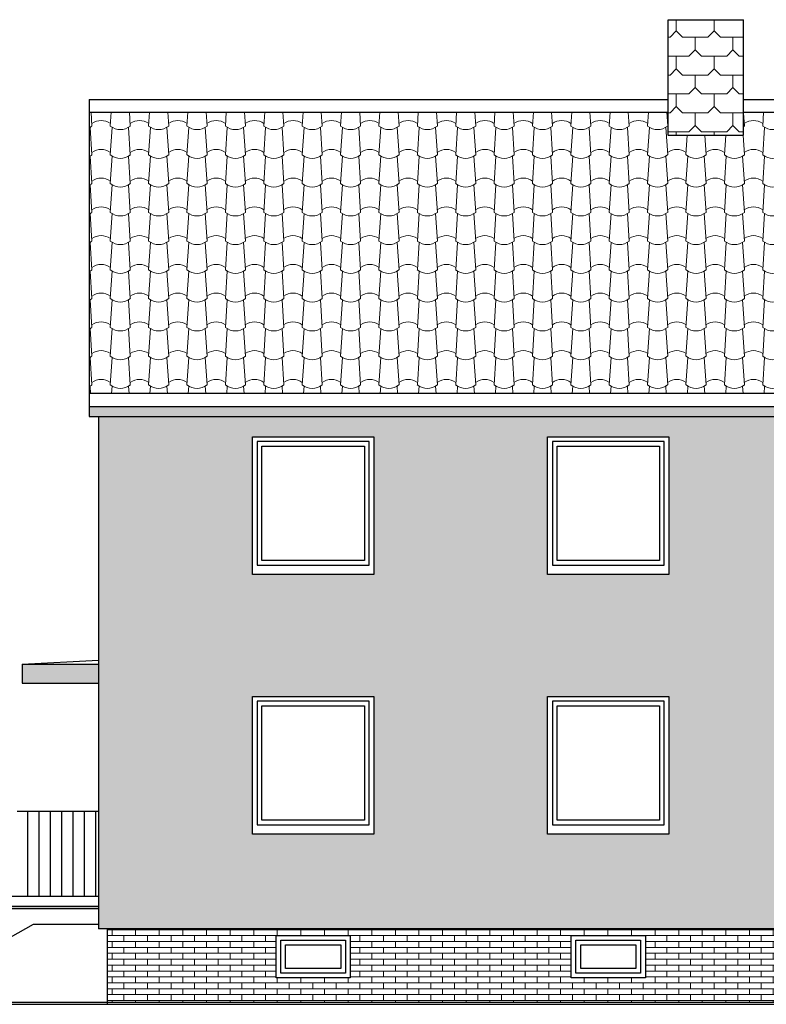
# Model space of a CAD drawing. Header units: millimetres. Extents: x 5 to 471, y 35 to 84.
# Tile 33 of 34: x 452 to 460, y 38 to 49. Entities that reach past the tile are written whole.
import ezdxf

# ---------------------------------------------------------------- set-up
doc = ezdxf.new("R2010")
doc.units = ezdxf.units.MM
doc.header["$MEASUREMENT"] = 0
for name, color, linetype in [('R_NT_DACH', 7, 'Continuous'), ('R_NT_FENSTER', 7, 'Continuous'), ('R_NT_HIDDEN', 7, 'Continuous'), ('R_NT_STAHL', 7, 'Continuous'), ('R_NT_TREPPE', 7, 'Continuous'), ('R_TR_BODEN', 7, 'Continuous'), ('R_TR_HIDDEN', 7, 'Continuous'), ('Schraffuren', 7, 'Continuous')]:
    doc.layers.add(name, color=color, linetype=linetype)
doc.linetypes.add('Terrainlinie', pattern='A,0,[1,Bl.Nr. 2.0011.Shx,S=0.000793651,R=0,X=0,Y=-0.043301],-0.1,0', length=0.1)

# ---------------------------------------------------------------- blocks, each defined once
blk = doc.blocks.new('*X366', base_point=(503.572, 39.407))
at = {"layer": 'Schraffuren', "color": 9, "linetype": 'Continuous', "lineweight": 18}
for p, q in [((452.975, 47.813), (452.985, 47.666)), ((453.188, 47.813), (453.178, 47.666)), ((453.381, 47.813), (453.391, 47.666)), ((453.595, 47.813), (453.585, 47.666)), ((453.788, 47.813), (453.797, 47.666)), ((454.001, 47.813), (453.991, 47.666)), ((454.194, 47.813), (454.204, 47.666)), ((454.407, 47.813), (454.398, 47.666)), ((454.6, 47.813), (454.61, 47.666)), ((454.814, 47.813), (454.804, 47.666)), ((455.007, 47.813), (455.017, 47.666)), ((455.22, 47.813), (455.21, 47.666)), ((455.413, 47.813), (455.423, 47.666)), ((455.627, 47.813), (455.617, 47.666)), ((455.82, 47.813), (455.829, 47.666)), ((456.033, 47.813), (456.023, 47.666)), ((456.226, 47.813), (456.236, 47.666)), ((456.439, 47.813), (456.43, 47.666)), ((456.632, 47.813), (456.642, 47.666)), ((456.846, 47.813), (456.836, 47.666)), ((457.039, 47.813), (457.049, 47.666)), ((457.252, 47.813), (457.242, 47.666)), ((457.445, 47.813), (457.455, 47.666)), ((457.659, 47.813), (457.649, 47.666)), ((457.852, 47.813), (457.861, 47.666)), ((458.065, 47.813), (458.055, 47.666)), ((458.258, 47.813), (458.268, 47.666)), ((458.471, 47.813), (458.462, 47.666)), ((458.664, 47.813), (458.674, 47.666)), ((458.878, 47.813), (458.868, 47.666)), ((459.071, 47.813), (459.081, 47.666)), ((459.884, 47.804), (459.893, 47.666)), ((460.097, 47.813), (460.087, 47.666)), ((452.965, 47.653), (452.985, 47.361)), ((453.198, 47.653), (453.178, 47.361)), ((453.372, 47.653), (453.391, 47.361)), ((453.604, 47.653), (453.585, 47.361)), ((453.778, 47.653), (453.797, 47.361)), ((454.011, 47.653), (453.991, 47.361)), ((454.184, 47.653), (454.204, 47.361)), ((454.417, 47.653), (454.398, 47.361)), ((454.591, 47.653), (454.61, 47.361)), ((454.823, 47.653), (454.804, 47.361)), ((454.997, 47.653), (455.017, 47.361)), ((455.23, 47.653), (455.21, 47.361)), ((455.404, 47.653), (455.423, 47.361)), ((455.636, 47.653), (455.617, 47.361)), ((455.81, 47.653), (455.829, 47.361)), ((456.043, 47.653), (456.023, 47.361)), ((456.216, 47.653), (456.236, 47.361)), ((456.449, 47.653), (456.43, 47.361)), ((456.623, 47.653), (456.642, 47.361)), ((456.855, 47.653), (456.836, 47.361)), ((457.029, 47.653), (457.049, 47.361)), ((457.262, 47.653), (457.242, 47.361)), ((457.436, 47.653), (457.455, 47.361)), ((457.668, 47.653), (457.649, 47.361)), ((457.842, 47.653), (457.861, 47.361)), ((458.075, 47.653), (458.055, 47.361)), ((458.248, 47.653), (458.268, 47.361)), ((458.481, 47.653), (458.462, 47.361)), ((458.655, 47.653), (458.674, 47.361)), ((458.887, 47.653), (458.868, 47.361)), ((459.061, 47.653), (459.081, 47.361)), ((460.107, 47.653), (460.087, 47.361)), ((459.288, 47.57), (459.274, 47.361)), ((459.473, 47.57), (459.487, 47.361)), ((459.695, 47.57), (459.681, 47.361)), ((459.88, 47.57), (459.893, 47.361)), ((452.965, 47.349), (452.985, 47.057)), ((453.198, 47.349), (453.178, 47.057)), ((453.372, 47.349), (453.391, 47.057)), ((453.604, 47.349), (453.585, 47.057)), ((453.778, 47.349), (453.797, 47.057)), ((454.011, 47.349), (453.991, 47.057)), ((454.184, 47.349), (454.204, 47.057)), ((454.417, 47.349), (454.398, 47.057)), ((454.591, 47.349), (454.61, 47.057)), ((454.823, 47.349), (454.804, 47.057)), ((454.997, 47.349), (455.017, 47.057)), ((455.23, 47.349), (455.21, 47.057)), ((455.404, 47.349), (455.423, 47.057)), ((455.636, 47.349), (455.617, 47.057)), ((455.81, 47.349), (455.829, 47.057)), ((456.043, 47.349), (456.023, 47.057)), ((456.216, 47.349), (456.236, 47.057)), ((456.449, 47.349), (456.43, 47.057)), ((456.623, 47.349), (456.642, 47.057)), ((456.855, 47.349), (456.836, 47.057)), ((457.029, 47.349), (457.049, 47.057)), ((457.262, 47.349), (457.242, 47.057)), ((457.436, 47.349), (457.455, 47.057)), ((457.668, 47.349), (457.649, 47.057)), ((457.842, 47.349), (457.861, 47.057)), ((458.075, 47.349), (458.055, 47.057)), ((458.248, 47.349), (458.268, 47.057)), ((458.481, 47.349), (458.462, 47.057)), ((458.655, 47.349), (458.674, 47.057)), ((458.887, 47.349), (458.868, 47.057)), ((459.061, 47.349), (459.081, 47.057)), ((459.294, 47.349), (459.274, 47.057)), ((459.468, 47.349), (459.487, 47.057)), ((459.7, 47.349), (459.681, 47.057)), ((459.874, 47.349), (459.893, 47.057)), ((460.107, 47.349), (460.087, 47.057)), ((452.965, 47.044), (452.985, 46.752)), ((453.198, 47.044), (453.178, 46.752)), ((453.372, 47.044), (453.391, 46.752)), ((453.604, 47.044), (453.585, 46.752)), ((453.778, 47.044), (453.797, 46.752)), ((454.011, 47.044), (453.991, 46.752)), ((454.184, 47.044), (454.204, 46.752)), ((454.417, 47.044), (454.398, 46.752)), ((454.591, 47.044), (454.61, 46.752)), ((454.823, 47.044), (454.804, 46.752)), ((454.997, 47.044), (455.017, 46.752)), ((455.23, 47.044), (455.21, 46.752)), ((455.404, 47.044), (455.423, 46.752)), ((455.636, 47.044), (455.617, 46.752)), ((455.81, 47.044), (455.829, 46.752)), ((456.043, 47.044), (456.023, 46.752)), ((456.216, 47.044), (456.236, 46.752)), ((456.449, 47.044), (456.43, 46.752)), ((456.623, 47.044), (456.642, 46.752)), ((456.855, 47.044), (456.836, 46.752)), ((457.029, 47.044), (457.049, 46.752)), ((457.262, 47.044), (457.242, 46.752)), ((457.436, 47.044), (457.455, 46.752)), ((457.668, 47.044), (457.649, 46.752)), ((457.842, 47.044), (457.861, 46.752)), ((458.075, 47.044), (458.055, 46.752)), ((458.248, 47.044), (458.268, 46.752)), ((458.481, 47.044), (458.462, 46.752)), ((458.655, 47.044), (458.674, 46.752)), ((458.887, 47.044), (458.868, 46.752)), ((459.061, 47.044), (459.081, 46.752)), ((459.294, 47.044), (459.274, 46.752)), ((459.468, 47.044), (459.487, 46.752)), ((459.7, 47.044), (459.681, 46.752)), ((459.874, 47.044), (459.893, 46.752)), ((460.107, 47.044), (460.087, 46.752)), ((452.965, 46.74), (452.985, 46.448)), ((453.198, 46.74), (453.178, 46.448)), ((453.372, 46.74), (453.391, 46.448)), ((453.604, 46.74), (453.585, 46.448)), ((453.778, 46.74), (453.797, 46.448)), ((454.011, 46.74), (453.991, 46.448)), ((454.184, 46.74), (454.204, 46.448)), ((454.417, 46.74), (454.398, 46.448)), ((454.591, 46.74), (454.61, 46.448)), ((454.823, 46.74), (454.804, 46.448)), ((454.997, 46.74), (455.017, 46.448)), ((455.23, 46.74), (455.21, 46.448)), ((455.404, 46.74), (455.423, 46.448)), ((455.636, 46.74), (455.617, 46.448)), ((455.81, 46.74), (455.829, 46.448)), ((456.043, 46.74), (456.023, 46.448)), ((456.216, 46.74), (456.236, 46.448)), ((456.449, 46.74), (456.43, 46.448)), ((456.623, 46.74), (456.642, 46.448)), ((456.855, 46.74), (456.836, 46.448)), ((457.029, 46.74), (457.049, 46.448)), ((457.262, 46.74), (457.242, 46.448)), ((457.436, 46.74), (457.455, 46.448)), ((457.668, 46.74), (457.649, 46.448)), ((457.842, 46.74), (457.861, 46.448)), ((458.075, 46.74), (458.055, 46.448)), ((458.248, 46.74), (458.268, 46.448)), ((458.481, 46.74), (458.462, 46.448)), ((458.655, 46.74), (458.674, 46.448)), ((458.887, 46.74), (458.868, 46.448)), ((459.061, 46.74), (459.081, 46.448)), ((459.294, 46.74), (459.274, 46.448)), ((459.468, 46.74), (459.487, 46.448)), ((459.7, 46.74), (459.681, 46.448)), ((459.874, 46.74), (459.893, 46.448)), ((460.107, 46.74), (460.087, 46.448)), ((452.965, 46.435), (452.985, 46.143)), ((453.198, 46.435), (453.178, 46.143)), ((453.372, 46.435), (453.391, 46.143)), ((453.604, 46.435), (453.585, 46.143)), ((453.778, 46.435), (453.797, 46.143)), ((454.011, 46.435), (453.991, 46.143)), ((454.184, 46.435), (454.204, 46.143)), ((454.417, 46.435), (454.398, 46.143)), ((454.591, 46.435), (454.61, 46.143)), ((454.823, 46.435), (454.804, 46.143)), ((454.997, 46.435), (455.017, 46.143)), ((455.23, 46.435), (455.21, 46.143)), ((455.404, 46.435), (455.423, 46.143)), ((455.636, 46.435), (455.617, 46.143)), ((455.81, 46.435), (455.829, 46.143)), ((456.043, 46.435), (456.023, 46.143)), ((456.216, 46.435), (456.236, 46.143)), ((456.449, 46.435), (456.43, 46.143)), ((456.623, 46.435), (456.642, 46.143)), ((456.855, 46.435), (456.836, 46.143)), ((457.029, 46.435), (457.049, 46.143)), ((457.262, 46.435), (457.242, 46.143)), ((457.436, 46.435), (457.455, 46.143)), ((457.668, 46.435), (457.649, 46.143)), ((457.842, 46.435), (457.861, 46.143)), ((458.075, 46.435), (458.055, 46.143)), ((458.248, 46.435), (458.268, 46.143)), ((458.481, 46.435), (458.462, 46.143)), ((458.655, 46.435), (458.674, 46.143)), ((458.887, 46.435), (458.868, 46.143)), ((459.061, 46.435), (459.081, 46.143)), ((459.294, 46.435), (459.274, 46.143)), ((459.468, 46.435), (459.487, 46.143)), ((459.7, 46.435), (459.681, 46.143)), ((459.874, 46.435), (459.893, 46.143)), ((460.107, 46.435), (460.087, 46.143)), ((452.965, 46.131), (452.985, 45.839)), ((453.198, 46.131), (453.178, 45.839)), ((453.372, 46.131), (453.391, 45.839)), ((453.604, 46.131), (453.585, 45.839)), ((453.778, 46.131), (453.797, 45.839)), ((454.011, 46.131), (453.991, 45.839)), ((454.184, 46.131), (454.204, 45.839)), ((454.417, 46.131), (454.398, 45.839)), ((454.591, 46.131), (454.61, 45.839)), ((454.823, 46.131), (454.804, 45.839)), ((454.997, 46.131), (455.017, 45.839)), ((455.23, 46.131), (455.21, 45.839)), ((455.404, 46.131), (455.423, 45.839)), ((455.636, 46.131), (455.617, 45.839)), ((455.81, 46.131), (455.829, 45.839)), ((456.043, 46.131), (456.023, 45.839)), ((456.216, 46.131), (456.236, 45.839)), ((456.449, 46.131), (456.43, 45.839)), ((456.623, 46.131), (456.642, 45.839)), ((456.855, 46.131), (456.836, 45.839)), ((457.029, 46.131), (457.049, 45.839)), ((457.262, 46.131), (457.242, 45.839)), ((457.436, 46.131), (457.455, 45.839)), ((457.668, 46.131), (457.649, 45.839)), ((457.842, 46.131), (457.861, 45.839)), ((458.075, 46.131), (458.055, 45.839)), ((458.248, 46.131), (458.268, 45.839)), ((458.481, 46.131), (458.462, 45.839)), ((458.655, 46.131), (458.674, 45.839)), ((458.887, 46.131), (458.868, 45.839)), ((459.061, 46.131), (459.081, 45.839)), ((459.294, 46.131), (459.274, 45.839)), ((459.468, 46.131), (459.487, 45.839)), ((459.7, 46.131), (459.681, 45.839)), ((459.874, 46.131), (459.893, 45.839)), ((460.107, 46.131), (460.087, 45.839)), ((452.965, 45.826), (452.985, 45.534)), ((453.198, 45.826), (453.178, 45.534)), ((453.372, 45.826), (453.391, 45.534)), ((453.604, 45.826), (453.585, 45.534)), ((453.778, 45.826), (453.797, 45.534)), ((454.011, 45.826), (453.991, 45.534)), ((454.184, 45.826), (454.204, 45.534)), ((454.417, 45.826), (454.398, 45.534)), ((454.591, 45.826), (454.61, 45.534)), ((454.823, 45.826), (454.804, 45.534)), ((454.997, 45.826), (455.017, 45.534)), ((455.23, 45.826), (455.21, 45.534)), ((455.404, 45.826), (455.423, 45.534)), ((455.636, 45.826), (455.617, 45.534)), ((455.81, 45.826), (455.829, 45.534)), ((456.043, 45.826), (456.023, 45.534)), ((456.216, 45.826), (456.236, 45.534)), ((456.449, 45.826), (456.43, 45.534)), ((456.623, 45.826), (456.642, 45.534)), ((456.855, 45.826), (456.836, 45.534)), ((457.029, 45.826), (457.049, 45.534)), ((457.262, 45.826), (457.242, 45.534)), ((457.436, 45.826), (457.455, 45.534)), ((457.668, 45.826), (457.649, 45.534)), ((457.842, 45.826), (457.861, 45.534)), ((458.075, 45.826), (458.055, 45.534)), ((458.248, 45.826), (458.268, 45.534)), ((458.481, 45.826), (458.462, 45.534)), ((458.655, 45.826), (458.674, 45.534)), ((458.887, 45.826), (458.868, 45.534)), ((459.061, 45.826), (459.081, 45.534)), ((459.294, 45.826), (459.274, 45.534)), ((459.468, 45.826), (459.487, 45.534)), ((459.7, 45.826), (459.681, 45.534)), ((459.874, 45.826), (459.893, 45.534)), ((460.107, 45.826), (460.087, 45.534)), ((452.965, 45.522), (452.985, 45.23)), ((453.198, 45.522), (453.178, 45.23)), ((453.372, 45.522), (453.391, 45.23)), ((453.604, 45.522), (453.585, 45.23)), ((453.778, 45.522), (453.797, 45.23)), ((454.011, 45.522), (453.991, 45.23)), ((454.184, 45.522), (454.204, 45.23)), ((454.417, 45.522), (454.398, 45.23)), ((454.591, 45.522), (454.61, 45.23)), ((454.823, 45.522), (454.804, 45.23)), ((454.997, 45.522), (455.017, 45.23)), ((455.23, 45.522), (455.21, 45.23)), ((455.404, 45.522), (455.423, 45.23)), ((455.636, 45.522), (455.617, 45.23)), ((455.81, 45.522), (455.829, 45.23)), ((456.043, 45.522), (456.023, 45.23)), ((456.216, 45.522), (456.236, 45.23)), ((456.449, 45.522), (456.43, 45.23)), ((456.623, 45.522), (456.642, 45.23)), ((456.855, 45.522), (456.836, 45.23)), ((457.029, 45.522), (457.049, 45.23)), ((457.262, 45.522), (457.242, 45.23)), ((457.436, 45.522), (457.455, 45.23)), ((457.668, 45.522), (457.649, 45.23)), ((457.842, 45.522), (457.861, 45.23)), ((458.075, 45.522), (458.055, 45.23)), ((458.248, 45.522), (458.268, 45.23)), ((458.481, 45.522), (458.462, 45.23)), ((458.655, 45.522), (458.674, 45.23)), ((458.887, 45.522), (458.868, 45.23)), ((459.061, 45.522), (459.081, 45.23)), ((459.294, 45.522), (459.274, 45.23)), ((459.468, 45.522), (459.487, 45.23)), ((459.7, 45.522), (459.681, 45.23)), ((459.874, 45.522), (459.893, 45.23)), ((460.107, 45.522), (460.087, 45.23)), ((452.965, 45.217), (452.985, 44.925)), ((453.198, 45.217), (453.178, 44.925)), ((453.372, 45.217), (453.391, 44.925)), ((453.604, 45.217), (453.585, 44.925)), ((453.778, 45.217), (453.797, 44.925)), ((454.011, 45.217), (453.991, 44.925)), ((454.184, 45.217), (454.204, 44.925)), ((454.417, 45.217), (454.398, 44.925)), ((454.591, 45.217), (454.61, 44.925)), ((454.823, 45.217), (454.804, 44.925)), ((454.997, 45.217), (455.017, 44.925)), ((455.23, 45.217), (455.21, 44.925)), ((455.404, 45.217), (455.423, 44.925)), ((455.636, 45.217), (455.617, 44.925)), ((455.81, 45.217), (455.829, 44.925)), ((456.043, 45.217), (456.023, 44.925)), ((456.216, 45.217), (456.236, 44.925)), ((456.449, 45.217), (456.43, 44.925)), ((456.623, 45.217), (456.642, 44.925)), ((456.855, 45.217), (456.836, 44.925)), ((457.029, 45.217), (457.049, 44.925)), ((457.262, 45.217), (457.242, 44.925)), ((457.436, 45.217), (457.455, 44.925)), ((457.668, 45.217), (457.649, 44.925)), ((457.842, 45.217), (457.861, 44.925)), ((458.075, 45.217), (458.055, 44.925)), ((458.248, 45.217), (458.268, 44.925)), ((458.481, 45.217), (458.462, 44.925)), ((458.655, 45.217), (458.674, 44.925)), ((458.887, 45.217), (458.868, 44.925)), ((459.061, 45.217), (459.081, 44.925)), ((459.294, 45.217), (459.274, 44.925)), ((459.468, 45.217), (459.487, 44.925)), ((459.7, 45.217), (459.681, 44.925)), ((459.874, 45.217), (459.893, 44.925)), ((460.107, 45.217), (460.087, 44.925)), ((452.965, 44.913), (452.97, 44.836)), ((453.198, 44.913), (453.193, 44.836)), ((453.372, 44.913), (453.377, 44.836)), ((453.604, 44.913), (453.599, 44.836)), ((453.778, 44.913), (453.783, 44.836)), ((454.011, 44.913), (454.005, 44.836)), ((454.184, 44.913), (454.189, 44.836)), ((454.417, 44.913), (454.412, 44.836)), ((454.591, 44.913), (454.596, 44.836)), ((454.823, 44.913), (454.818, 44.836)), ((454.997, 44.913), (455.002, 44.836)), ((455.23, 44.913), (455.225, 44.836)), ((455.404, 44.913), (455.409, 44.836)), ((455.636, 44.913), (455.631, 44.836)), ((455.81, 44.913), (455.815, 44.836)), ((456.043, 44.913), (456.037, 44.836)), ((456.216, 44.913), (456.221, 44.836)), ((456.449, 44.913), (456.444, 44.836)), ((456.623, 44.913), (456.628, 44.836)), ((456.855, 44.913), (456.85, 44.836)), ((457.029, 44.913), (457.034, 44.836)), ((457.262, 44.913), (457.257, 44.836)), ((457.436, 44.913), (457.441, 44.836)), ((457.668, 44.913), (457.663, 44.836)), ((457.842, 44.913), (457.847, 44.836)), ((458.075, 44.913), (458.069, 44.836)), ((458.248, 44.913), (458.253, 44.836)), ((458.481, 44.913), (458.476, 44.836)), ((458.655, 44.913), (458.66, 44.836)), ((458.887, 44.913), (458.882, 44.836)), ((459.061, 44.913), (459.066, 44.836)), ((459.294, 44.913), (459.289, 44.836)), ((459.468, 44.913), (459.473, 44.836)), ((459.7, 44.913), (459.695, 44.836)), ((459.874, 44.913), (459.879, 44.836)), ((460.107, 44.913), (460.101, 44.836))]:
    blk.add_line(p, q, dxfattribs=at)
for centre, start_param, end_param in [((452.878, 47.986), 3.465866, 3.604267), ((453.082, 47.368), 5.856101, 6.710269), ((453.285, 47.986), 2.678918, 3.604267), ((453.488, 47.368), 5.856101, 6.710269), ((453.691, 47.986), 2.678918, 3.604267), ((453.894, 47.368), 5.856101, 6.710269), ((454.098, 47.986), 2.678918, 3.604267), ((454.301, 47.368), 5.856101, 6.710269), ((454.504, 47.986), 2.678918, 3.604267), ((454.707, 47.368), 5.856101, 6.710269), ((454.91, 47.986), 2.678918, 3.604267), ((455.114, 47.368), 5.856101, 6.710269), ((455.317, 47.986), 2.678918, 3.604267), ((455.52, 47.368), 5.856101, 6.710269), ((455.723, 47.986), 2.678918, 3.604267), ((455.926, 47.368), 5.856101, 6.710269), ((456.13, 47.986), 2.678918, 3.604267), ((456.333, 47.368), 5.856101, 6.710269), ((456.536, 47.986), 2.678918, 3.604267), ((456.739, 47.368), 5.856101, 6.710269), ((456.942, 47.986), 2.678918, 3.604267), ((457.146, 47.368), 5.856101, 6.710269), ((457.349, 47.986), 2.678918, 3.604267), ((457.552, 47.368), 5.856101, 6.710269), ((457.755, 47.986), 2.678918, 3.604267), ((457.958, 47.368), 5.856101, 6.710269), ((458.162, 47.986), 2.678918, 3.604267), ((458.365, 47.368), 5.856101, 6.710269), ((458.568, 47.986), 2.678918, 3.604267), ((458.771, 47.368), 5.856101, 6.710269), ((458.974, 47.986), 2.678918, 3.604267), ((459.178, 47.368), 0.402419, 0.427084), ((459.787, 47.986), 3.561431, 3.604267), ((459.99, 47.368), 5.856101, 6.710269), ((460.194, 47.986), 2.678918, 3.604267), ((452.878, 47.681), 3.46591, 3.604267), ((453.082, 47.063), 5.856101, 6.710269), ((453.285, 47.681), 2.678918, 3.604267), ((453.488, 47.063), 5.856101, 6.710269), ((453.691, 47.681), 2.678918, 3.604267), ((453.894, 47.063), 5.856101, 6.710269), ((454.098, 47.681), 2.678918, 3.604267), ((454.301, 47.063), 5.856101, 6.710269), ((454.504, 47.681), 2.678918, 3.604267), ((454.707, 47.063), 5.856101, 6.710269), ((454.91, 47.681), 2.678918, 3.604267), ((455.114, 47.063), 5.856101, 6.710269), ((455.317, 47.681), 2.678918, 3.604267), ((455.52, 47.063), 5.856101, 6.710269), ((455.723, 47.681), 2.678918, 3.604267), ((455.926, 47.063), 5.856101, 6.710269), ((456.13, 47.681), 2.678918, 3.604267), ((456.333, 47.063), 5.856101, 6.710269), ((456.536, 47.681), 2.678918, 3.604267), ((456.739, 47.063), 5.856101, 6.710269), ((456.942, 47.681), 2.678918, 3.604267), ((457.146, 47.063), 5.856101, 6.710269), ((457.349, 47.681), 2.678918, 3.604267), ((457.552, 47.063), 5.856101, 6.710269), ((457.755, 47.681), 2.678918, 3.604267), ((457.958, 47.063), 5.856101, 6.710269), ((458.162, 47.681), 2.678918, 3.604267), ((458.365, 47.063), 5.856101, 6.710269), ((458.568, 47.681), 2.678918, 3.604267), ((458.771, 47.063), 5.856101, 6.710269), ((458.974, 47.681), 2.678918, 3.604267), ((459.178, 47.063), 5.856101, 6.710269), ((459.381, 47.681), 2.678918, 3.604267), ((459.584, 47.063), 5.856101, 6.710269), ((459.787, 47.681), 2.678918, 3.604267), ((459.99, 47.063), 5.856101, 6.710269), ((460.194, 47.681), 2.678918, 3.604267), ((453.081, 46.759), 5.856101, 6.710269), ((453.488, 46.759), 5.856101, 6.710269), ((453.894, 46.759), 5.856101, 6.710269), ((454.301, 46.759), 5.856101, 6.710269), ((454.707, 46.759), 5.856101, 6.710269), ((455.114, 46.759), 5.856101, 6.710269), ((455.52, 46.759), 5.856101, 6.710269), ((455.926, 46.759), 5.856101, 6.710269), ((456.333, 46.759), 5.856101, 6.710269), ((456.739, 46.759), 5.856101, 6.710269), ((457.145, 46.759), 5.856101, 6.710269), ((457.552, 46.759), 5.856101, 6.710269), ((457.958, 46.759), 5.856101, 6.710269), ((458.365, 46.759), 5.856101, 6.710269), ((458.771, 46.759), 5.856101, 6.710269), ((459.177, 46.759), 5.856101, 6.710269), ((459.584, 46.759), 5.856101, 6.710269), ((459.99, 46.759), 5.856101, 6.710269), ((452.878, 47.377), 3.465954, 3.604267), ((453.285, 47.377), 2.678918, 3.604267), ((453.691, 47.377), 2.678918, 3.604267), ((454.098, 47.377), 2.678918, 3.604267), ((454.504, 47.377), 2.678918, 3.604267), ((454.91, 47.377), 2.678918, 3.604267), ((455.317, 47.377), 2.678918, 3.604267), ((455.723, 47.377), 2.678918, 3.604267), ((456.129, 47.377), 2.678918, 3.604267), ((456.536, 47.377), 2.678918, 3.604267), ((456.942, 47.377), 2.678918, 3.604267), ((457.349, 47.377), 2.678918, 3.604267), ((457.755, 47.377), 2.678918, 3.604267), ((458.161, 47.377), 2.678918, 3.604267), ((458.568, 47.377), 2.678918, 3.604267), ((458.974, 47.377), 2.678918, 3.604267), ((459.381, 47.377), 2.678918, 3.604267), ((459.787, 47.377), 2.678918, 3.604267), ((460.194, 47.377), 2.678918, 3.604267), ((453.081, 46.454), 5.856101, 6.710269), ((453.488, 46.454), 5.856101, 6.710269), ((453.894, 46.454), 5.856101, 6.710269), ((454.301, 46.454), 5.856101, 6.710269), ((454.707, 46.454), 5.856101, 6.710269), ((455.113, 46.454), 5.856101, 6.710269), ((455.52, 46.454), 5.856101, 6.710269), ((455.926, 46.454), 5.856101, 6.710269), ((456.333, 46.454), 5.856101, 6.710269), ((456.739, 46.454), 5.856101, 6.710269), ((457.145, 46.454), 5.856101, 6.710269), ((457.552, 46.454), 5.856101, 6.710269), ((457.958, 46.454), 5.856101, 6.710269), ((458.365, 46.454), 5.856101, 6.710269), ((458.771, 46.454), 5.856101, 6.710269), ((459.177, 46.454), 5.856101, 6.710269), ((459.584, 46.454), 5.856101, 6.710269), ((459.99, 46.454), 5.856101, 6.710269), ((452.878, 47.072), 3.465999, 3.604267), ((453.285, 47.072), 2.678918, 3.604267), ((453.691, 47.072), 2.678918, 3.604267), ((454.097, 47.072), 2.678918, 3.604267), ((454.504, 47.072), 2.678918, 3.604267), ((454.91, 47.072), 2.678918, 3.604267), ((455.317, 47.072), 2.678918, 3.604267), ((455.723, 47.072), 2.678918, 3.604267), ((456.129, 47.072), 2.678918, 3.604267), ((456.536, 47.072), 2.678918, 3.604267), ((456.942, 47.072), 2.678918, 3.604267), ((457.349, 47.072), 2.678918, 3.604267), ((457.755, 47.072), 2.678918, 3.604267), ((458.161, 47.072), 2.678918, 3.604267), ((458.568, 47.072), 2.678918, 3.604267), ((458.974, 47.072), 2.678918, 3.604267), ((459.381, 47.072), 2.678918, 3.604267), ((459.787, 47.072), 2.678918, 3.604267), ((460.193, 47.072), 2.678918, 3.604267), ((453.081, 46.15), 5.856101, 6.710269), ((453.488, 46.15), 5.856101, 6.710269), ((453.894, 46.15), 5.856101, 6.710269), ((454.301, 46.15), 5.856101, 6.710269), ((454.707, 46.15), 5.856101, 6.710269), ((455.113, 46.15), 5.856101, 6.710269), ((455.52, 46.15), 5.856101, 6.710269), ((455.926, 46.15), 5.856101, 6.710269), ((456.333, 46.15), 5.856101, 6.710269), ((456.739, 46.15), 5.856101, 6.710269), ((457.145, 46.15), 5.856101, 6.710269), ((457.552, 46.15), 5.856101, 6.710269), ((457.958, 46.15), 5.856101, 6.710269), ((458.365, 46.15), 5.856101, 6.710269), ((458.771, 46.15), 5.856101, 6.710269), ((459.177, 46.15), 5.856101, 6.710269), ((459.584, 46.15), 5.856101, 6.710269), ((459.99, 46.15), 5.856101, 6.710269), ((452.878, 46.768), 3.466043, 3.604267), ((453.285, 46.768), 2.678918, 3.604267), ((453.691, 46.768), 2.678918, 3.604267), ((454.097, 46.768), 2.678918, 3.604267), ((454.504, 46.768), 2.678918, 3.604267), ((454.91, 46.768), 2.678918, 3.604267), ((455.317, 46.768), 2.678918, 3.604267), ((455.723, 46.768), 2.678918, 3.604267), ((456.129, 46.768), 2.678918, 3.604267), ((456.536, 46.768), 2.678918, 3.604267), ((456.942, 46.768), 2.678918, 3.604267), ((457.349, 46.768), 2.678918, 3.604267), ((457.755, 46.768), 2.678918, 3.604267), ((458.161, 46.768), 2.678918, 3.604267), ((458.568, 46.768), 2.678918, 3.604267), ((458.974, 46.768), 2.678918, 3.604267), ((459.381, 46.768), 2.678918, 3.604267), ((459.787, 46.768), 2.678918, 3.604267), ((460.193, 46.768), 2.678918, 3.604267), ((453.081, 45.845), 5.856101, 6.710269), ((453.488, 45.845), 5.856101, 6.710269), ((453.894, 45.845), 5.856101, 6.710269), ((454.301, 45.845), 5.856101, 6.710269), ((454.707, 45.845), 5.856101, 6.710269), ((455.113, 45.845), 5.856101, 6.710269), ((455.52, 45.845), 5.856101, 6.710269), ((455.926, 45.845), 5.856101, 6.710269), ((456.333, 45.845), 5.856101, 6.710269), ((456.739, 45.845), 5.856101, 6.710269), ((457.145, 45.845), 5.856101, 6.710269), ((457.552, 45.845), 5.856101, 6.710269), ((457.958, 45.845), 5.856101, 6.710269), ((458.365, 45.845), 5.856101, 6.710269), ((458.771, 45.845), 5.856101, 6.710269), ((459.177, 45.845), 5.856101, 6.710269), ((459.584, 45.845), 5.856101, 6.710269), ((459.99, 45.845), 5.856101, 6.710269), ((452.878, 46.463), 3.466087, 3.604267), ((453.285, 46.463), 2.678918, 3.604267), ((453.691, 46.463), 2.678918, 3.604267), ((454.097, 46.463), 2.678918, 3.604267), ((454.504, 46.463), 2.678918, 3.604267), ((454.91, 46.463), 2.678918, 3.604267), ((455.317, 46.463), 2.678918, 3.604267), ((455.723, 46.463), 2.678918, 3.604267), ((456.129, 46.463), 2.678918, 3.604267), ((456.536, 46.463), 2.678918, 3.604267), ((456.942, 46.463), 2.678918, 3.604267), ((457.349, 46.463), 2.678918, 3.604267), ((457.755, 46.463), 2.678918, 3.604267), ((458.161, 46.463), 2.678918, 3.604267), ((458.568, 46.463), 2.678918, 3.604267), ((458.974, 46.463), 2.678918, 3.604267), ((459.381, 46.463), 2.678918, 3.604267), ((459.787, 46.463), 2.678918, 3.604267), ((460.193, 46.463), 2.678918, 3.604267), ((453.081, 45.541), 5.856101, 6.710269), ((453.488, 45.541), 5.856101, 6.710269), ((453.894, 45.541), 5.856101, 6.710269), ((454.301, 45.541), 5.856101, 6.710269), ((454.707, 45.541), 5.856101, 6.710269), ((455.113, 45.541), 5.856101, 6.710269), ((455.52, 45.541), 5.856101, 6.710269), ((455.926, 45.541), 5.856101, 6.710269), ((456.333, 45.541), 5.856101, 6.710269), ((456.739, 45.541), 5.856101, 6.710269), ((457.145, 45.541), 5.856101, 6.710269), ((457.552, 45.541), 5.856101, 6.710269), ((457.958, 45.541), 5.856101, 6.710269), ((458.365, 45.541), 5.856101, 6.710269), ((458.771, 45.541), 5.856101, 6.710269), ((459.177, 45.541), 5.856101, 6.710269), ((459.584, 45.541), 5.856101, 6.710269), ((459.99, 45.541), 5.856101, 6.710269), ((452.878, 46.159), 3.466131, 3.604267), ((453.285, 46.159), 2.678918, 3.604267), ((453.691, 46.159), 2.678918, 3.604267), ((454.097, 46.159), 2.678918, 3.604267), ((454.504, 46.159), 2.678918, 3.604267), ((454.91, 46.159), 2.678918, 3.604267), ((455.317, 46.159), 2.678918, 3.604267), ((455.723, 46.159), 2.678918, 3.604267), ((456.129, 46.159), 2.678918, 3.604267), ((456.536, 46.159), 2.678918, 3.604267), ((456.942, 46.159), 2.678918, 3.604267), ((457.349, 46.159), 2.678918, 3.604267), ((457.755, 46.159), 2.678918, 3.604267), ((458.161, 46.159), 2.678918, 3.604267), ((458.568, 46.159), 2.678918, 3.604267), ((458.974, 46.159), 2.678918, 3.604267), ((459.381, 46.159), 2.678918, 3.604267), ((459.787, 46.159), 2.678918, 3.604267), ((460.193, 46.159), 2.678918, 3.604267), ((453.081, 45.236), 5.856101, 6.710269), ((453.488, 45.236), 5.856101, 6.710269), ((453.894, 45.236), 5.856101, 6.710269), ((454.301, 45.236), 5.856101, 6.710269), ((454.707, 45.236), 5.856101, 6.710269), ((455.113, 45.236), 5.856101, 6.710269), ((455.52, 45.236), 5.856101, 6.710269), ((455.926, 45.236), 5.856101, 6.710269), ((456.333, 45.236), 5.856101, 6.710269), ((456.739, 45.236), 5.856101, 6.710269), ((457.145, 45.236), 5.856101, 6.710269), ((457.552, 45.236), 5.856101, 6.710269), ((457.958, 45.236), 5.856101, 6.710269), ((458.365, 45.236), 5.856101, 6.710269), ((458.771, 45.236), 5.856101, 6.710269), ((459.177, 45.236), 5.856101, 6.710269), ((459.584, 45.236), 5.856101, 6.710269), ((459.99, 45.236), 5.856101, 6.710269), ((452.878, 45.854), 3.466176, 3.604267), ((453.285, 45.854), 2.678918, 3.604267), ((453.691, 45.854), 2.678918, 3.604267), ((454.097, 45.854), 2.678918, 3.604267), ((454.504, 45.854), 2.678918, 3.604267), ((454.91, 45.854), 2.678918, 3.604267), ((455.317, 45.854), 2.678918, 3.604267), ((455.723, 45.854), 2.678918, 3.604267), ((456.129, 45.854), 2.678918, 3.604267), ((456.536, 45.854), 2.678918, 3.604267), ((456.942, 45.854), 2.678918, 3.604267), ((457.349, 45.854), 2.678918, 3.604267), ((457.755, 45.854), 2.678918, 3.604267), ((458.161, 45.854), 2.678918, 3.604267), ((458.568, 45.854), 2.678918, 3.604267), ((458.974, 45.854), 2.678918, 3.604267), ((459.381, 45.854), 2.678918, 3.604267), ((459.787, 45.854), 2.678918, 3.604267), ((460.193, 45.854), 2.678918, 3.604267), ((453.081, 44.932), 5.856101, 6.710269), ((453.488, 44.932), 5.856101, 6.710269), ((453.894, 44.932), 5.856101, 6.710269), ((454.301, 44.932), 5.856101, 6.710269), ((454.707, 44.932), 5.856101, 6.710269), ((455.113, 44.932), 5.856101, 6.710269), ((455.52, 44.932), 5.856101, 6.710269), ((455.926, 44.932), 5.856101, 6.710269), ((456.333, 44.932), 5.856101, 6.710269), ((456.739, 44.932), 5.856101, 6.710269), ((457.145, 44.932), 5.856101, 6.710269), ((457.552, 44.932), 5.856101, 6.710269), ((457.958, 44.932), 5.856101, 6.710269), ((458.365, 44.932), 5.856101, 6.710269), ((458.771, 44.932), 5.856101, 6.710269), ((459.177, 44.932), 5.856101, 6.710269), ((459.584, 44.932), 5.856101, 6.710269), ((459.99, 44.932), 5.856101, 6.710269), ((452.878, 45.55), 3.46622, 3.604267), ((453.285, 45.55), 2.678918, 3.604267), ((453.691, 45.55), 2.678918, 3.604267), ((454.097, 45.55), 2.678918, 3.604267), ((454.504, 45.55), 2.678918, 3.604267), ((454.91, 45.55), 2.678918, 3.604267), ((455.317, 45.55), 2.678918, 3.604267), ((455.723, 45.55), 2.678918, 3.604267), ((456.129, 45.55), 2.678918, 3.604267), ((456.536, 45.55), 2.678918, 3.604267), ((456.942, 45.55), 2.678918, 3.604267), ((457.349, 45.55), 2.678918, 3.604267), ((457.755, 45.55), 2.678918, 3.604267), ((458.161, 45.55), 2.678918, 3.604267), ((458.568, 45.55), 2.678918, 3.604267), ((458.974, 45.55), 2.678918, 3.604267), ((459.381, 45.55), 2.678918, 3.604267), ((459.787, 45.55), 2.678918, 3.604267), ((460.193, 45.55), 2.678918, 3.604267), ((453.081, 44.627), 5.856101, 6.710269), ((453.488, 44.627), 5.856101, 6.710269), ((453.894, 44.627), 5.856101, 6.710269), ((454.301, 44.627), 5.856101, 6.710269), ((454.707, 44.627), 5.856101, 6.710269), ((455.113, 44.627), 5.856101, 6.710269), ((455.52, 44.627), 5.856101, 6.710269), ((455.926, 44.627), 5.856101, 6.710269), ((456.333, 44.627), 5.856101, 6.710269), ((456.739, 44.627), 5.856101, 6.710269), ((457.145, 44.627), 5.856101, 6.710269), ((457.552, 44.627), 5.856101, 6.710269), ((457.958, 44.627), 5.856101, 6.710269), ((458.365, 44.627), 5.856101, 6.710269), ((458.771, 44.627), 5.856101, 6.710269), ((459.177, 44.627), 5.856101, 6.710269), ((459.584, 44.627), 5.856101, 6.710269), ((459.99, 44.627), 5.856101, 6.710269), ((452.878, 45.245), 3.466264, 3.604267), ((453.285, 45.245), 2.678918, 3.604267), ((453.691, 45.245), 2.678918, 3.604267), ((454.097, 45.245), 2.678918, 3.604267), ((454.504, 45.245), 2.678918, 3.604267), ((454.91, 45.245), 2.678918, 3.604267), ((455.317, 45.245), 2.678918, 3.604267), ((455.723, 45.245), 2.678918, 3.604267), ((456.129, 45.245), 2.678918, 3.604267), ((456.536, 45.245), 2.678918, 3.604267), ((456.942, 45.245), 2.678918, 3.604267), ((457.349, 45.245), 2.678918, 3.604267), ((457.755, 45.245), 2.678918, 3.604267), ((458.161, 45.245), 2.678918, 3.604267), ((458.568, 45.245), 2.678918, 3.604267), ((458.974, 45.245), 2.678918, 3.604267), ((459.381, 45.245), 2.678918, 3.604267), ((459.787, 45.245), 2.678918, 3.604267), ((460.193, 45.245), 2.678918, 3.604267)]:
    blk.add_ellipse(centre, major_axis=(0, 0.357), ratio=0.666667, start_param=start_param, end_param=end_param, dxfattribs=at)
blk = doc.blocks.new('Schraffur_2_3', base_point=(503.572, 39.407))
at = {"layer": 'Schraffuren', "color": 255, "linetype": 'Continuous', "lineweight": 18}
for p, q in [((459.084, 47.813), (452.954, 47.813)), ((452.954, 47.813), (452.954, 44.836)), ((459.084, 47.57), (459.084, 47.813)), ((464.324, 47.813), (459.884, 47.813)), ((459.884, 47.813), (459.884, 47.57)), ((459.884, 47.57), (459.084, 47.57)), ((452.954, 44.836), (464.324, 44.836))]:
    blk.add_line(p, q, dxfattribs=at)
at = {"layer": 'Schraffuren', "color": 9, "linetype": 'Continuous', "lineweight": 18}
blk.add_blockref('*X366', (503.572, 39.407), dxfattribs=at)

msp = doc.modelspace()

# ---------------------------------------------------------------- hatches: boundary and pattern name
at = {"layer": 'Schraffuren', "linetype": 'Continuous', "lineweight": 18}
h = msp.add_hatch(dxfattribs=at)
h.set_pattern_fill('Dachschiefer_0003', color=9, style=0, pattern_type=2)
h.set_pattern_definition([(0, (503.6384, 39.40674), (0, 0.4), [0.2666667, -0.1333333]), (0, (503.8384, 39.60674), (0, 0.4), [0.2666667, -0.1333333]), (90, (503.57173, 39.4734), (-0.4, 0), [0.1333333, -0.2666667]), (90, (503.77173, 39.6734), (-0.4, 0), [0.1333333, -0.2666667]), (45, (503.50506, 39.40674), (-0.2, 0.2), [0.0942809, -0.1885618]), (-45, (503.57173, 39.4734), (0.2, 0.2), [0.0942809, -0.1885618])])
h.paths.add_polyline_path([(459.88423, 48.79277), (459.08423, 48.79277), (459.08423, 47.5697), (459.88423, 47.5697)], flags=0)
at = {"layer": 'Schraffuren', "linetype": 'Continuous', "lineweight": 13}
for points in [[(464.32423, 44.5905), (464.32423, 44.69825), (452.95423, 44.69825), (452.95423, 44.5905)], [(452.24423, 41.76674), (453.05423, 41.76674), (453.05423, 41.96674), (452.24423, 41.96674)], [(452.04423, 39.37674), (453.05423, 39.37674), (453.05423, 39.40674), (452.04423, 39.40674)]]:
    msp.add_hatch(color=7, dxfattribs=at).paths.add_polyline_path(points, flags=0)
at = {"layer": 'Schraffuren', "linetype": 'Continuous', "lineweight": 18}
h = msp.add_hatch(dxfattribs=at)
h.set_pattern_fill('Zement_gebunden_0003', color=9, style=0, pattern_type=2)
h.set_pattern_definition([(45, (503.57173, 39.406745), (-0.05303301, 0.05303301), [0, -0.075])])
h.paths.add_polyline_path([(453.05423, 39.16674), (464.22423, 39.16674), (464.22423, 44.5905), (453.05423, 44.5905)], flags=0)
h.paths.add_polyline_path([(455.96923, 40.16674), (454.68423, 40.16674), (454.68423, 41.62674), (455.96923, 41.62674)], flags=0)
h.paths.add_polyline_path([(455.96923, 42.91674), (454.68423, 42.91674), (454.68423, 44.37674), (455.96923, 44.37674)], flags=0)
h.paths.add_polyline_path([(457.80923, 40.16674), (457.80923, 41.62674), (459.09423, 41.62674), (459.09423, 40.16674)], flags=0)
h.paths.add_polyline_path([(459.09423, 42.91674), (457.80923, 42.91674), (457.80923, 44.37674), (459.09423, 44.37674)], flags=0)
h = msp.add_hatch(dxfattribs=at)
h.set_pattern_fill('MW_Verband__Läufer__DF_0003', color=9, style=0, pattern_type=2)
h.set_pattern_definition([(0, (503.57173, 39.406745), (0, 0.0625), []), (90, (503.57173, 39.40674), (-0.25, 0), [0.0625, -0.0625]), (90, (503.69673, 39.46924), (-0.25, 0), [0.0625, -0.0625])])
h.paths.add_polyline_path([(453.14423, 39.16674), (453.14423, 38.38674), (464.13423, 38.38674), (464.13423, 39.16674)], flags=0)
h.paths.add_polyline_path([(455.71923, 38.64674), (454.93423, 38.64674), (454.93423, 39.09674), (455.71923, 39.09674)], flags=0)
h.paths.add_polyline_path([(458.05923, 38.64674), (458.05923, 39.09674), (458.84423, 39.09674), (458.84423, 38.64674)], flags=0)
h.paths.add_polyline_path([(462.34423, 38.64674), (461.55923, 38.64674), (461.55923, 39.09674), (462.34423, 39.09674)], flags=0)

# ---------------------------------------------------------------- linework, layer by layer
at = {"layer": 'R_NT_DACH', "linetype": 'Continuous'}
for p, q in [((452.95423, 47.94771), (452.95423, 44.5905)), ((452.95423, 47.94771), (459.08423, 47.94771)), ((459.88423, 47.94771), (464.32423, 47.94771)), ((452.95423, 47.81321), (459.08423, 47.81321)), ((459.88423, 47.81321), (464.32423, 47.81321)), ((452.95423, 44.83641), (464.32423, 44.83641)), ((452.95423, 44.69825), (464.32423, 44.69825)), ((452.95423, 44.5905), (464.32423, 44.5905)), ((452.24423, 41.96674), (453.05423, 41.96674)), ((452.24423, 41.96674), (452.24423, 41.76674)), ((452.24423, 41.76674), (453.05423, 41.76674))]:
    msp.add_line(p, q, dxfattribs=at)
at = {"layer": 'R_NT_FENSTER', "linetype": 'Continuous'}
for p, q in [((454.68423, 44.37674), (455.96923, 44.37674)), ((454.68423, 42.91674), (454.68423, 44.37674)), ((454.73423, 44.32674), (454.73423, 43.01674)), ((455.91923, 44.32674), (454.73423, 44.32674)), ((455.91923, 43.01674), (455.91923, 44.32674)), ((455.96923, 44.37674), (455.96923, 42.91674)), ((457.80923, 44.37674), (459.09423, 44.37674)), ((457.80923, 42.91674), (457.80923, 44.37674)), ((457.85923, 44.32674), (457.85923, 43.01674)), ((459.04423, 44.32674), (457.85923, 44.32674)), ((459.04423, 43.01674), (459.04423, 44.32674)), ((459.09423, 44.37674), (459.09423, 42.91674)), ((454.78423, 43.06674), (454.78423, 44.27674)), ((454.78423, 44.27674), (455.86923, 44.27674)), ((455.86923, 44.27674), (455.86923, 43.06674)), ((457.90923, 43.06674), (457.90923, 44.27674)), ((457.90923, 44.27674), (458.99423, 44.27674)), ((458.99423, 44.27674), (458.99423, 43.06674)), ((455.86923, 43.06674), (454.78423, 43.06674)), ((458.99423, 43.06674), (457.90923, 43.06674)), ((454.73423, 43.01674), (455.91923, 43.01674)), ((457.85923, 43.01674), (459.04423, 43.01674)), ((455.96923, 42.91674), (454.68423, 42.91674)), ((459.09423, 42.91674), (457.80923, 42.91674)), ((454.68423, 41.62674), (455.96923, 41.62674)), ((454.68423, 40.16674), (454.68423, 41.62674)), ((455.96923, 41.62674), (455.96923, 40.16674)), ((457.80923, 41.62674), (459.09423, 41.62674)), ((457.80923, 40.16674), (457.80923, 41.62674)), ((459.09423, 41.62674), (459.09423, 40.16674)), ((454.73423, 41.57674), (454.73423, 40.26674)), ((455.91923, 41.57674), (454.73423, 41.57674)), ((454.78423, 40.31674), (454.78423, 41.52674)), ((454.78423, 41.52674), (455.86923, 41.52674)), ((455.86923, 41.52674), (455.86923, 40.31674)), ((455.91923, 40.26674), (455.91923, 41.57674)), ((457.85923, 41.57674), (457.85923, 40.26674)), ((459.04423, 41.57674), (457.85923, 41.57674)), ((457.90923, 40.31674), (457.90923, 41.52674)), ((457.90923, 41.52674), (458.99423, 41.52674)), ((458.99423, 41.52674), (458.99423, 40.31674)), ((459.04423, 40.26674), (459.04423, 41.57674)), ((454.73423, 40.26674), (455.91923, 40.26674)), ((455.86923, 40.31674), (454.78423, 40.31674)), ((457.85923, 40.26674), (459.04423, 40.26674)), ((458.99423, 40.31674), (457.90923, 40.31674)), ((455.96923, 40.16674), (454.68423, 40.16674)), ((459.09423, 40.16674), (457.80923, 40.16674)), ((454.93423, 38.64674), (454.93423, 39.09674)), ((454.93423, 39.09674), (455.71923, 39.09674)), ((454.98423, 38.69674), (454.98423, 39.04674)), ((454.98423, 39.04674), (455.66923, 39.04674)), ((455.03423, 38.74674), (455.03423, 38.99674)), ((455.03423, 38.99674), (455.61947, 38.99674)), ((455.61947, 38.99674), (455.61947, 38.74674)), ((455.66923, 39.04674), (455.66923, 38.69674)), ((455.71923, 39.09674), (455.71923, 38.64674)), ((458.05923, 38.64674), (458.05923, 39.09674)), ((458.05923, 39.09674), (458.84423, 39.09674)), ((458.10923, 38.69674), (458.10923, 39.04674)), ((458.10923, 39.04674), (458.79423, 39.04674)), ((458.15923, 38.74674), (458.15923, 38.99674)), ((458.15923, 38.99674), (458.74447, 38.99674)), ((458.74447, 38.99674), (458.74447, 38.74674)), ((458.79423, 39.04674), (458.79423, 38.69674)), ((458.84423, 39.09674), (458.84423, 38.64674)), ((455.66923, 38.69674), (454.98423, 38.69674)), ((455.61947, 38.74674), (455.03423, 38.74674)), ((458.79423, 38.69674), (458.10923, 38.69674)), ((458.74447, 38.74674), (458.15923, 38.74674)), ((455.71923, 38.64674), (454.93423, 38.64674)), ((458.84423, 38.64674), (458.05923, 38.64674))]:
    msp.add_line(p, q, dxfattribs=at)
at = {"layer": 'R_NT_HIDDEN', "linetype": 'Continuous'}
for p, q in [((459.08423, 47.5697), (459.08423, 48.79277)), ((459.08423, 48.79277), (459.88423, 48.79277)), ((459.88423, 47.5697), (459.88423, 48.79277)), ((459.08423, 47.5697), (459.88423, 47.5697)), ((452.24423, 41.96674), (453.05423, 42.01174)), ((464.22423, 39.16674), (453.05423, 39.16674))]:
    msp.add_line(p, q, dxfattribs=at)
at = {"layer": 'R_NT_STAHL', "linetype": 'Continuous'}
for p, q in [((453.05423, 40.40674), (452.19423, 40.40674)), ((452.30423, 39.50674), (452.30423, 40.40674)), ((452.42423, 39.50674), (452.42423, 40.40674)), ((452.54423, 39.50674), (452.54423, 40.40674)), ((452.66423, 39.50674), (452.66423, 40.40674)), ((452.78423, 39.50674), (452.78423, 40.40674)), ((452.90423, 39.50674), (452.90423, 40.40674)), ((453.02423, 39.50674), (453.02423, 40.40674)), ((453.05423, 39.50674), (452.10599, 39.50674))]:
    msp.add_line(p, q, dxfattribs=at)
at = {"layer": 'R_NT_TREPPE', "linetype": 'Continuous'}
for p, q in [((452.04423, 39.40674), (453.05423, 39.40674)), ((453.05423, 39.37674), (452.04423, 39.37674)), ((450.90142, 38.38674), (452.36613, 39.21674)), ((452.36613, 39.21674), (453.05423, 39.21674))]:
    msp.add_line(p, q, dxfattribs=at)
at = {"layer": 'R_TR_BODEN', "linetype": 'Continuous'}
msp.add_line((471.35719, 38.38674), (447.31063, 38.38674), dxfattribs=at)
at = {"layer": 'R_TR_BODEN', "linetype": 'Terrainlinie'}
msp.add_line((447.31063, 38.36674), (471.35719, 38.36674), dxfattribs=at)
at = {"layer": 'R_TR_HIDDEN', "linetype": 'Continuous'}
for p, q in [((453.05423, 44.5905), (453.05423, 39.16674)), ((453.14423, 39.16674), (453.14423, 38.36674))]:
    msp.add_line(p, q, dxfattribs=at)
at = {"layer": 'Schraffuren', "color": 255, "linetype": 'Continuous', "lineweight": 18, "flags": 128}
for points in [[(459.88423, 48.79277), (459.08423, 48.79277), (459.08423, 47.5697), (459.88423, 47.5697)], [(464.32423, 44.5905), (464.32423, 44.69825), (452.95423, 44.69825), (452.95423, 44.5905)], [(453.05423, 39.16674), (464.22423, 39.16674), (464.22423, 44.5905), (453.05423, 44.5905)], [(455.96923, 42.91674), (454.68423, 42.91674), (454.68423, 44.37674), (455.96923, 44.37674)], [(459.09423, 42.91674), (457.80923, 42.91674), (457.80923, 44.37674), (459.09423, 44.37674)], [(452.24423, 41.76674), (453.05423, 41.76674), (453.05423, 41.96674), (452.24423, 41.96674)], [(455.96923, 40.16674), (454.68423, 40.16674), (454.68423, 41.62674), (455.96923, 41.62674)], [(457.80923, 40.16674), (457.80923, 41.62674), (459.09423, 41.62674), (459.09423, 40.16674)], [(452.04423, 39.37674), (453.05423, 39.37674), (453.05423, 39.40674), (452.04423, 39.40674)], [(453.14423, 39.16674), (453.14423, 38.38674), (464.13423, 38.38674), (464.13423, 39.16674)], [(455.71923, 38.64674), (454.93423, 38.64674), (454.93423, 39.09674), (455.71923, 39.09674)], [(458.05923, 38.64674), (458.05923, 39.09674), (458.84423, 39.09674), (458.84423, 38.64674)]]:
    msp.add_lwpolyline(points, close=True, dxfattribs=at)

# ---------------------------------------------------------------- block references
at = {"layer": 'Schraffuren', "color": 9, "linetype": 'Continuous', "lineweight": 18}
msp.add_blockref('Schraffur_2_3', (503.57173, 39.40674), dxfattribs=at)

doc.saveas('drawing.dxf')
